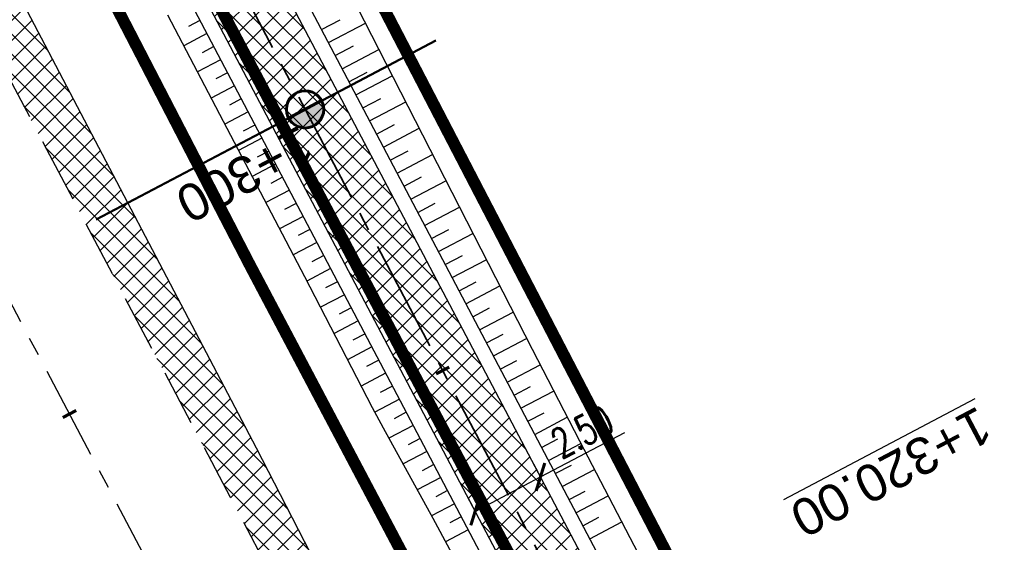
# Model space of a CAD drawing. Header units: metres. Extents: x 7529682 to 7533711, y 5721195 to 5727842.
# Tile 160 of 232: x 7530316 to 7530349, y 5726635 to 5726653. Entities that reach past the tile are written whole.
import ezdxf

# ---------------------------------------------------------------- set-up
doc = ezdxf.new("R2010")
doc.units = ezdxf.units.M
doc.header["$PDMODE"] = 1
doc.header["$PDSIZE"] = 0.3
for name, pattern in [('817-dzialki-09-05-04$0$HIDDEN', [0.375, 0.25, -0.125]), ('ACAD_ISO05W100', [33, 24, -3, 0, -3, 0, -3]), ('CENTER', [50.800000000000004, 31.75, -6.35, 6.35, -6.35]), ('CENTER2', [28.575000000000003, 19.05, -3.175, 3.175, -3.175]), ('HIDDEN', [9.524999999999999, 6.35, -3.175])]:
    doc.linetypes.add(name, pattern=pattern)
for name, color, linetype in [('C-DROGI-SYTUACJA', 7, 'Continuous'), ('C-DROGI-SYTUACJA-ETYKIETY', 7, 'Continuous'), ('D-hatch-pobocza', 131, 'Continuous'), ('D-pobocza', 60, 'Continuous'), ('D-rowy', 160, 'Continuous'), ('D-skarpa', 2, 'Continuous'), ('D-skarpa-kreskowanie', 2, 'Continuous'), ('D-wymiary', 1, 'Continuous')]:
    doc.layers.add(name, color=color, linetype=linetype)
for name, color, linetype, lineweight, true_color in [('D-hatch-ciag-pieszo-rowerowy', 7, 'Continuous', 13, 0xff9f80), ('D-LR-etap-III', 7, '817-dzialki-09-05-04$0$HIDDEN', 50, 0x00008f), ('D-przekroje-pop', 7, 'Continuous', 50, 0x000099)]:
    doc.layers.add(name, color=color, linetype=linetype, lineweight=lineweight, true_color=true_color)
for name, color, linetype, lineweight in [('D-krawędzie', 3, 'Continuous', 30), ('D-obrzeża', 2, 'Continuous', 30), ('D-oś', 10, 'CENTER', 30), ('D-pas-drogowy', 7, 'ACAD_ISO05W100', 50)]:
    doc.layers.add(name, color=color, linetype=linetype, lineweight=lineweight)
doc.layers.add('poprzeczki', color=7, linetype='Continuous', true_color=0x0000c7)
doc.styles.add('DIMTEXT', font='simplex.shx', dxfattribs={"width": 0.7})
doc.styles.get("Standard").update_dxf_attribs({"font": 'arial.ttf'})
doc.dimstyles.new('500', dxfattribs={"dimtxt": 1, "dimasz": 0.6999999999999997, "dimexe": 0.2, "dimexo": 0.5, "dimgap": 0.2, "dimtad": 1, "dimrnd": 0.005, "dimzin": 0, "dimdsep": 46, "dimtxsty": 'DIMTEXT', "dimblk": 'ARCHTICK', "dimcen": 0, "dimclrd": 256, "dimclre": 256, "dimclrt": 2, "dimadec": 5, "dimazin": 0, "dimtfac": 1, "dimtofl": 0, "dimtmove": 0, "dimatfit": 3, "dimfxl": 1, "dimtolj": 1, "dimtzin": 0, "dimlwd": -1, "dimlwe": -1, "dimarcsym": 0})
pattern_1 = [(45, (0, 0), (-0.3367596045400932, 0.3367596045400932), []), (135, (0, 0), (-0.3367596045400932, -0.3367596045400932), [])]

# ---------------------------------------------------------------- blocks, each defined once
blk = doc.blocks.new('_ArchTick')
at = {"color": 0, "linetype": 'ByBlock', "const_width": 0.15}
blk.add_lwpolyline([(-0.5, -0.5), (0.5, 0.5)], dxfattribs=at)
blk = doc.blocks.new('*D64')
at = {"layer": 'D-wymiary', "transparency": 16777216}
for p, q in [((7530333.335187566, 5726637.076343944), (7530336.196037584, 5726638.582989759)), ((7530333.102201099, 5726637.518743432), (7530333.241992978, 5726637.253303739)), ((7530331.123190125, 5726635.911411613), (7530333.335187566, 5726637.076343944)), ((7530330.890203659, 5726636.3538111), (7530331.029995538, 5726636.088371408))]:
    blk.add_line(p, q, dxfattribs=at)
at = {"layer": 'Defpoints', "color": 0, "transparency": 16777216}
for p in [(7530333.335187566, 5726637.076343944), (7530333.335187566, 5726637.076343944), (7530331.123190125, 5726635.911411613)]:
    blk.add_point(p, dxfattribs=at)
at = {"layer": 'D-wymiary', "transparency": 16777216, "xscale": 0.6999999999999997, "yscale": 0.6999999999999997, "zscale": 0.6999999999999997}
for p, rotation in [((7530333.335187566, 5726637.076343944), 27.77320674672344), ((7530331.123190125, 5726635.911411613), 207.7732067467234)]:
    blk.add_blockref('_ArchTick', p, dxfattribs=dict(at, rotation=rotation))
at = {"layer": 'D-wymiary', "color": 2, "transparency": 16777216, "insert": (7530334.749111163, 5726638.612116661), "char_height": 1, "attachment_point": 5, "rotation": 27.773206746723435, "style": 'DIMTEXT'}
blk.add_mtext('\\A1;2.50', dxfattribs=at)
blk = doc.blocks.new('AeccTickLine')
at = {"color": 0, "linetype": 'ByBlock', "lineweight": -2}
blk.add_line((0, 1), (-3.673819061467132e-16, -1), dxfattribs=at)
blk = doc.blocks.new('kilometraz')
at = {"linetype": 'ByBlock', "lineweight": -2}
blk.add_hatch(color=0, dxfattribs=at).paths.add_polyline_path([(0, -0.28125, 0.4142135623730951), (0.28125, 0, 0.4142135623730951), (0, 0.28125)])
at = {"color": 0, "linetype": 'ByBlock', "lineweight": -2}
blk.add_line((0, 0.28125), (0, -0.28125), dxfattribs=at)
blk.add_circle((0, 0), 0.28125, dxfattribs=at)

msp = doc.modelspace()

# ---------------------------------------------------------------- hatches: boundary and pattern name
at = {"layer": 'D-hatch-ciag-pieszo-rowerowy'}
h = msp.add_hatch(dxfattribs=at)
h.set_pattern_fill('ANSI37', color=256, scale=0.15, style=0)
h.set_pattern_definition(pattern_1)
h.paths.add_polyline_path([(7530324.387465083, 5726654.066463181), (7530322.19252067, 5726652.869150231), (7530338.815124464, 5726621.305808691), (7530355.736108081, 5726588.900602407), (7530368.841113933, 5726564.244410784), (7530371.745634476, 5726564.106445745), (7530357.947949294, 5726590.065867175), (7530341.029165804, 5726622.466860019)])
at = {"layer": 'D-hatch-pobocza'}
h = msp.add_hatch(dxfattribs=at)
h.set_pattern_fill('ANSI37', color=256, scale=0.15, style=0)
h.set_pattern_definition(pattern_1)
h.paths.add_polyline_path([(7530484.05, 5726334.34), (7530471.92, 5726357.11), (7530458.95, 5726381.07), (7530447.57, 5726403.23), (7530435.55, 5726425.46), (7530424.34, 5726446.96), (7530408.219999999, 5726477.68), (7530396.719999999, 5726499.26), (7530381.74, 5726527.87), (7530371.44, 5726547.5), (7530359.58, 5726569.81), (7530349.42, 5726588.72), (7530332.29, 5726621.37), (7530323.719999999, 5726638.05), (7530306.54, 5726670.82), (7530298.559999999, 5726686.33), (7530287.259999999, 5726707.54), (7530284.291048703, 5726713.261271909), (7530282.669641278, 5726712.403913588), (7530284.501430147, 5726708.939695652), (7530291.375516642, 5726695.939652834), (7530296.045865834, 5726687.107244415), (7530304.46414878, 5726671.186868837), (7530316.603827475, 5726648.181421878), (7530333.058434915, 5726617.014067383), (7530350.00379698, 5726585.00616126), (7530367.257623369, 5726552.315762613), (7530385.762825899, 5726517.234589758), (7530404.054360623, 5726482.546167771), (7530421.086512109, 5726450.182125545), (7530442.441939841, 5726409.661369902), (7530463.421308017, 5726369.849931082), (7530489.269347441, 5726320.82820421), (7530506.411845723, 5726288.291398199), (7530524.314558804, 5726254.7836642), (7530540.549094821, 5726224.891183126), (7530548.272673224, 5726210.668598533), (7530551.69684983, 5726207.034942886), (7530543.21, 5726222.9), (7530538.34, 5726232.11), (7530533.7, 5726240.35), (7530511.95, 5726280.97), (7530499.24, 5726305.31)])

# ---------------------------------------------------------------- linework, layer by layer
at = {"layer": 'C-DROGI-SYTUACJA', "color": 10, "linetype": 'CENTER2', "lineweight": 35, "ltscale": 0.2}
msp.add_lwpolyline([(7530322.483990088, 5726654.998261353), (7530339.922145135, 5726621.886334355), (7530356.842028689, 5726589.483234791), (7530379.805704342, 5726546.278615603), (7530402.949350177, 5726502.004644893), (7530424.440206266, 5726461.024952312), (7530444.81964382, 5726422.144181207), (7530467.787193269, 5726378.155809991)], dxfattribs=at)
at = {"layer": 'D-krawędzie', "linetype": 'HIDDEN', "ltscale": 0.3}
msp.add_lwpolyline([(7530304.46414878, 5726671.186868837), (7530316.603827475, 5726648.181421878), (7530333.058434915, 5726617.014067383), (7530350.00379698, 5726585.00616126), (7530367.257623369, 5726552.315762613), (7530385.762825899, 5726517.234589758), (7530404.054360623, 5726482.546167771), (7530421.086512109, 5726450.182125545), (7530442.441939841, 5726409.661369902), (7530463.421308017, 5726369.849931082), (7530489.269347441, 5726320.82820421), (7530506.411845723, 5726288.291398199), (7530524.314558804, 5726254.7836642), (7530540.549094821, 5726224.891183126), (7530548.24, 5726210.73)], dxfattribs=at)
at = {"layer": 'D-LR-etap-III', "ltscale": 10, "flags": 128}
msp.add_lwpolyline([(7531750.474471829, 5723895.103125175, 0.4, 0.4, 0), (7531750.505, 5723895.13, 0.4, 0.4, 0), (7531682.71, 5724022.92, 0.4, 0.4, 0), (7531619.177023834, 5724147.203692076, 0.4, 0.4, 0), (7531592.308960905, 5724198.48863389, 0.4, 0.4, 0), (7531553.263875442, 5724272.918564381, 0.4, 0.4, 0), (7531504.019999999, 5724366.79, 0.4, 0.4, 0), (7531482.09, 5724407.62, 0.4, 0.4, 0), (7531412.350402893, 5724541.182759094, 0.4, 0.4, 0), (7531388.463669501, 5724586.929768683, 0.4, 0.4, 0), (7531345.12, 5724669.94, 0.4, 0.4, 0), (7531127.66, 5725081.67, 0.4, 0.4, 0), (7531059.253139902, 5725211.040795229, 0.4, 0.4, 0), (7531008.007244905, 5725307.953830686, 0.4, 0.4, 0), (7530964.181635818, 5725390.835555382, 0.4, 0.4, 0), (7530914.557354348, 5725484.683561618, 0.4, 0.4, 0), (7530865.243241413, 5725577.493975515, 0.4, 0.4, 0), (7530840.085257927, 5725624.058651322, 0.4, 0.4, 0), (7530802.559525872, 5725694.924584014, 0.4, 0.4, 0), (7530755.54, 5725787.51, 0.4, 0.4, 0), (7530708.717810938, 5725876.303221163, 0.4, 0.4, 0), (7530695.12, 5725902.09, 0.4, 0.4, 0), (7530642.91397006, 5726001.07839487, 0.4, 0.4, 0), (7530634.934723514, 5726016.146615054, 0.4, 0.4, 0), (7530610.820000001, 5726061.929999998, 0.4, 0.4, 0), (7530610.820000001, 5726061.929999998, 0.4, 0.4, 0), (7530607.21, 5726063.51, 0.4, 0.4, 0), (7530597.42, 5726080.68, 0.4, 0.4, 0), (7530591.16, 5726088.44, 0.4, 0.4, 0), (7530581.28, 5726107.21, 0.4, 0.4, 0), (7530571.29, 5726130.56, 0.4, 0.4, 0), (7530549.554994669, 5726171.527317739, 0.4, 0.4, 0), (7530531.014309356, 5726206.473807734, 0.4, 0.4, 0), (7530516.461208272, 5726236.016618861, 0.4, 0.4, 0), (7530500.798929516, 5726266.141265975, 0.4, 0.4, 0), (7530491.349999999, 5726283.94, 0.4, 0.4, 0), (7530482.4, 5726303.41, 0.4, 0.4, 0), (7530482.4, 5726303.41, 0.4, 0.4, 0), (7530450.41, 5726357.28, 0.4, 0.4, 0), (7530397.759396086, 5726458.499907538, 0.4, 0.4, 0), (7530334.707815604, 5726583.664702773, 0.4, 0.4, 0), (7530303.939274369, 5726645.167943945, 0.4, 0.4, 0), (7530300.509779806, 5726651.777515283, 0.4, 0.4, 0), (7530289.213532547, 5726671.966724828, 0.4, 0.4, 0), (7530281.54, 5726685.57, 0.4, 0.4, 0), (7530261.37085633, 5726724.163374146, 0.4, 0.4, 0), (7530254.03, 5726738.21, 0.4, 0.4, 0), (7530197.219999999, 5726845.06, 0.4, 0.4, 0), (7530194.71, 5726849.15, 0.4, 0.4, 0), (7530195.92, 5726850.75, 0.4, 0.4, 0), (7530170.546669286, 5726892.961489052, 0.4, 0.4, 0), (7530143.174718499, 5726945.065838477, 0.4, 0.4, 0), (7530105.059999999, 5727018.32, 0.4, 0.4, 0), (7530100.059999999, 5727027.16, 0.4, 0.4, 0), (7530062.318670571, 5727099.625398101, 0.4, 0.4, 0), (7530015.378537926, 5727189.420463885, 0.4, 0.4, 0), (7529983.207960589, 5727250.206596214, 0.4, 0.4, 0), (7529953.284293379, 5727306.74720398, 0.4, 0.4, 0), (7529900.67053443, 5727406.15903814, 0.4, 0.4, 0), (7529890.630239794, 5727425.131178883, 0.4, 0.4, 0), (7529875.155383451, 5727454.426350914, 0.4, 0.4, 0), (7529857.560096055, 5727487.787346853, 0.4, 0.4, 0), (7529835.194401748, 5727530.19312405, 0.4, 0.4, 0), (7529811.740544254, 5727574.662079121, 0.4, 0.4, 0), (7529792.101859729, 5727611.922638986, 0.4, 0.4, 0), (7529768.066117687, 5727657.469613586, 0.4, 0.4, 0), (7529755.210566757, 5727682.131373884, 0.4, 0.4, 0), (7529753.309999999, 5727681.13, 0.4, 0.4, 0), (7529739.21, 5727707.77, 0.4, 0.4, 0), (7529735.394745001, 5727711.251990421, 0.4, 0.4, 0), (7529725.42, 5727730.2, 0.4, 0.4, 0), (7529723.55, 5727729.88, 0.4, 0.4, 0), (7529695.566668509, 5727782.932080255, 0.4, 0.4, 0), (7529717.67971874, 5727794.024357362, 0.4, 0.4, 0), (7529736.274870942, 5727758.647400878, 0.4, 0.4, 0), (7529736.274870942, 5727758.647400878, 0.4, 0.4, 0), (7529744.511003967, 5727750.406106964, 0.4, 0.4, 0), (7529744.511003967, 5727750.406106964, 0.4, 0.4, 0), (7529750.282568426, 5727738.549848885, 0.4, 0.4, 0), (7529777.108510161, 5727687.569424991, 0.4, 0.4, 0), (7529796.51537536, 5727651.329932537, 0.4, 0.4, 0), (7529814.937945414, 5727616.793170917, 0.4, 0.4, 0), (7529839.006722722, 5727572.303976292, 0.4, 0.4, 0), (7529860.617626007, 5727532.509108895, 0.4, 0.4, 0), (7529882.348967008, 5727491.504261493, 0.4, 0.4, 0), (7529904.865139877, 5727449.096370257, 0.4, 0.4, 0), (7529920.747384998, 5727418.884773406, 0.4, 0.4, 0), (7529946.676504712, 5727368.547487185, 0.4, 0.4, 0), (7529972.024701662, 5727320.573310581, 0.4, 0.4, 0), (7529987.740014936, 5727290.153392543, 0.4, 0.4, 0), (7529996.497385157, 5727273.661630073, 0.4, 0.4, 0), (7530017.541471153, 5727234.202689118, 0.4, 0.4, 0), (7530033.053657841, 5727204.864166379, 0.4, 0.4, 0), (7530051.622983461, 5727170.222745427, 0.4, 0.4, 0), (7530069.276612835, 5727137.015751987, 0.4, 0.4, 0), (7530089.385386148, 5727097.533639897, 0.4, 0.4, 0), (7530109.712512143, 5727060.746615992, 0.4, 0.4, 0), (7530136.769722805, 5727011.640131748, 0.4, 0.4, 0), (7530162.446686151, 5726962.743777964, 0.4, 0.4, 0), (7530187.674104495, 5726916.992101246, 0.4, 0.4, 0), (7530207.820739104, 5726879.335323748, 0.4, 0.4, 0), (7530230.625609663, 5726834.518686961, 0.4, 0.4, 0), (7530262.288093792, 5726776.61832811, 0.4, 0.4, 0), (7530277.509672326, 5726760.213143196, 0.4, 0.4, 0), (7530286.036865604, 5726744.106684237, 0.4, 0.4, 0), (7530288.097472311, 5726735.884066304, 0.4, 0.4, 0), (7530290.393870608, 5726725.046963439, 0.4, 0.4, 0), (7530296.17664807, 5726713.582980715, 0.4, 0.4, 0), (7530302.726195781, 5726701.18226779, 0.4, 0.4, 0), (7530325.685047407, 5726657.466383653, 0.4, 0.4, 0), (7530343.243978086, 5726623.648592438, 0.4, 0.4, 0), (7530360.229820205, 5726591.746871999, 0.4, 0.4, 0), (7530383.20855044, 5726548.059469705, 0.4, 0.4, 0), (7530406.017875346, 5726503.605514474, 0.4, 0.4, 0), (7530427.464919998, 5726462.620289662, 0.4, 0.4, 0), (7530447.9278544, 5726424.388014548, 0.4, 0.4, 0), (7530471.126878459, 5726379.920667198, 0.4, 0.4, 0), (7530490.501003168, 5726343.033350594, 0.4, 0.4, 0), (7530509.499458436, 5726306.733076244, 0.4, 0.4, 0), (7530529.890269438, 5726267.244072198, 0.4, 0.4, 0), (7530543.852446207, 5726238.990319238, 0.4, 0.4, 0), (7530554.808897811, 5726218.943990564, 0.4, 0.4, 0), (7530559.027108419, 5726212.223286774, 0.4, 0.4, 0), (7530563.060988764, 5726206.409670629, 0.4, 0.4, 0), (7530566.93354971, 5726200.463543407, 0.4, 0.4, 0), (7530569.771022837, 5726194.901501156, 0.4, 0.4, 0), (7530571.47319415, 5726191.282350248, 0.4, 0.4, 0), (7530572.839142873, 5726188.024533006, 0.4, 0.4, 0), (7530575.295071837, 5726182.034664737, 0.4, 0.4, 0), (7530579.736851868, 5726173.306070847, 0.4, 0.4, 0), (7530583.3, 5726167.41, 0.4, 0.4, 0), (7530593.4, 5726163.33, 0.4, 0.4, 0), (7530598.618375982, 5726155.264489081, 0.4, 0.4, 0), (7530608.258304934, 5726140.497132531, 0.4, 0.4, 0), (7530603.269999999, 5726136.83, 0.4, 0.4, 0), (7530606.53, 5726131.84, 0.4, 0.4, 0), (7530604.239057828, 5726124.21679044, 0.4, 0.4, 0), (7530605.847136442, 5726121.630127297, 0.4, 0.4, 0), (7530608.971611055, 5726116.164124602, 0.4, 0.4, 0), (7530618.114293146, 5726097.791111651, 0.4, 0.4, 0), (7530651.213125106, 5726034.959524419, 0.4, 0.4, 0), (7530670.243741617, 5725998.61095082, 0.4, 0.4, 0), (7530698.075474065, 5725945.952624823, 0.4, 0.4, 0), (7530716.505955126, 5725911.3051464, 0.4, 0.4, 0), (7530735.223454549, 5725875.667401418, 0.4, 0.4, 0), (7530752.504235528, 5725842.154920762, 0.4, 0.4, 0), (7530778.310652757, 5725793.501254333, 0.4, 0.4, 0), (7530797.499961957, 5725756.381811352, 0.4, 0.4, 0), (7530812.518974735, 5725728.28874362, 0.4, 0.4, 0), (7530820.039295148, 5725713.160404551, 0.4, 0.4, 0), (7530822.422446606, 5725710.193574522, 0.4, 0.4, 0), (7530833.154893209, 5725688.800634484, 0.4, 0.4, 0), (7530849.629354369, 5725656.158601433, 0.4, 0.4, 0), (7530867.98290276, 5725621.963939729, 0.4, 0.4, 0), (7530872.629809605, 5725612.88760475, 0.4, 0.4, 0), (7530880.354488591, 5725597.594500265, 0.4, 0.4, 0), (7530883.839446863, 5725593.389159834, 0.4, 0.4, 0), (7530891.782113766, 5725587.763349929, 0.4, 0.4, 0), (7530895.038670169, 5725584.280746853, 0.4, 0.4, 0), (7530897.033644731, 5725580.941110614, 0.4, 0.4, 0), (7530900.951646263, 5725579.945856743, 0.4, 0.4, 0), (7530904.80970798, 5725571.977328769, 0.4, 0.4, 0), (7530903.682362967, 5725568.566434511, 0.4, 0.4, 0), (7530908.900614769, 5725558.844845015, 0.4, 0.4, 0), (7530910.252030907, 5725545.671606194, 0.4, 0.4, 0), (7530912.872986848, 5725538.645543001, 0.4, 0.4, 0), (7530945.278171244, 5725478.464284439, 0.4, 0.4, 0), (7530959.692318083, 5725450.24628822, 0.4, 0.4, 0), (7531002.82670893, 5725368.192370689, 0.4, 0.4, 0), (7531044.703532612, 5725290.314293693, 0.4, 0.4, 0), (7531064.098839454, 5725253.212562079, 0.4, 0.4, 0), (7531083.010253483, 5725216.677517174, 0.4, 0.4, 0), (7531113.013137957, 5725158.465613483, 0.4, 0.4, 0), (7531137.364304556, 5725113.07076138, 0.4, 0.4, 0), (7531150.830830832, 5725086.711759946, 0.4, 0.4, 0), (7531159.745663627, 5725076.640848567, 0.4, 0.4, 0), (7531166.309999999, 5725074.58, 0.4, 0.4, 0), (7531172.29, 5725062.58, 0.4, 0.4, 0), (7531170.589828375, 5725055.605912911, 0.4, 0.4, 0), (7531173.732823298, 5725044.080706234, 0.4, 0.4, 0), (7531215.342008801, 5724964.859648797, 0.4, 0.4, 0), (7531238.054496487, 5724921.684649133, 0.4, 0.4, 0), (7531262.389821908, 5724875.282876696, 0.4, 0.4, 0), (7531295.587160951, 5724811.265731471, 0.4, 0.4, 0), (7531348.487908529, 5724712.362812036, 0.4, 0.4, 0), (7531363.740817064, 5724682.68394264, 0.4, 0.4, 0), (7531366.986905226, 5724675.865317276, 0.4, 0.4, 0), (7531382.541261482, 5724646.110625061, 0.4, 0.4, 0), (7531401.299165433, 5724610.874551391, 0.4, 0.4, 0), (7531428.964837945, 5724558.862274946, 0.4, 0.4, 0), (7531449.111202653, 5724520.397801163, 0.4, 0.4, 0), (7531477.292992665, 5724465.831467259, 0.4, 0.4, 0), (7531500.996290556, 5724421.112506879, 0.4, 0.4, 0), (7531512.121834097, 5724400.549045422, 0.4, 0.4, 0), (7531513.78163794, 5724396.757451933, 0.4, 0.4, 0), (7531526.32, 5724379.39, 0.4, 0.4, 0), (7531566.783642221, 5724302.73628205, 0.4, 0.4, 0), (7531578.579156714, 5724282.774819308, 0.4, 0.4, 0), (7531584.232619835, 5724273.111246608, 0.4, 0.4, 0), (7531590.109283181, 5724263.508189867, 0.4, 0.4, 0), (7531593.027899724, 5724258.771479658, 0.4, 0.4, 0), (7531595.711841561, 5724254.226824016, 0.4, 0.4, 0), (7531601.659976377, 5724243.898197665, 0.4, 0.4, 0), (7531606.097733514, 5724235.986407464, 0.4, 0.4, 0), (7531609.382207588, 5724230.799061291, 0.4, 0.4, 0), (7531611.580260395, 5724227.671180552, 0.4, 0.4, 0), (7531612.707802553, 5724225.86410867, 0.4, 0.4, 0), (7531618.665224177, 5724214.480919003, 0.4, 0.4, 0), (7531619.885522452, 5724212.333950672, 0.4, 0.4, 0), (7531620.931818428, 5724210.787064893, 0.4, 0.4, 0), (7531623.518605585, 5724207.111542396, 0.4, 0.4, 0), (7531626.143926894, 5724203.61306897, 0.4, 0.4, 0), (7531632.022984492, 5724196.485954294, 0.4, 0.4, 0), (7531653.949089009, 5724152.617641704, 0.4, 0.4, 0), (7531656.750690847, 5724143.103797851, 0.4, 0.4, 0), (7531659.61440691, 5724133.254504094, 0.4, 0.4, 0), (7531661.627147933, 5724128.646047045, 0.4, 0.4, 0.01093811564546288), (7531674.314987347, 5724101.43546424, 0.4, 0.4, 0), (7531685.137626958, 5724081.408252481, 0.4, 0.4, 0), (7531692.159945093, 5724066.277333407, 0.4, 0.4, 0), (7531699.662164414, 5724051.388120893, 0.4, 0.4, 0), (7531704.480624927, 5724040.808561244, 0.4, 0.4, 0), (7531704.480624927, 5724040.808561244, 0.4, 0.4, 0), (7531704.401251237, 5724037.368913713, 0.4, 0.4, 0), (7531720.383609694, 5724003.441317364, 0.4, 0.4, 0), (7531728.79890528, 5723986.206298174, 0.4, 0.4, 0), (7531733.237926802, 5723977.192631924, 0.4, 0.4, 0), (7531736.750027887, 5723969.505210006, 0.4, 0.4, 0), (7531737.336143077, 5723968.518916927, 0.4, 0.4, 0), (7531738.285051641, 5723967.699360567, 0.4, 0.4, 0), (7531742.180915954, 5723962.346428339, 0.4, 0.4, 0), (7531744.286141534, 5723958.615526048, 0.4, 0.4, 0), (7531755.393260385, 5723944.192617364, 0.4, 0.4, 0), (7531758.69, 5723936.76, 0.4, 0.4, 0), (7531780.08, 5723929.25, 0.4, 0.4, 0), (7531792.611989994, 5723906.337708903, 0.4, 0.4, 0), (7531792.611989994, 5723906.337708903, 0.4, 0.4, 0), (7531756.962094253, 5723883.055323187, 0.4, 0.4, 0), (7531750.46, 5723895.130000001, 0.4, 0.4, 0), (7531750.46, 5723895.130000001, 0, 0, 0)], format="xyseb", dxfattribs=at)
at = {"layer": 'D-obrzeża'}
for points in [[(7530323.589988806, 5726655.580727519), (7530341.029165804, 5726622.466860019), (7530357.947949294, 5726590.065867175), (7530380.911493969, 5726546.861494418), (7530404.056743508, 5726502.584455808), (7530425.5474649, 5726461.605019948), (7530445.927238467, 5726422.723607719), (7530468.89375299, 5726378.737218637)], [(7530321.377991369, 5726654.415795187), (7530338.815124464, 5726621.305808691), (7530355.736108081, 5726588.900602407), (7530378.699914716, 5726545.695736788), (7530401.841956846, 5726501.424833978), (7530423.333197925, 5726460.444407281), (7530443.712049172, 5726421.564754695), (7530466.680633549, 5726377.574401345)]]:
    msp.add_lwpolyline(points, dxfattribs=at)
at = {"layer": 'D-oś', "ltscale": 0.1}
msp.add_lwpolyline([(7530594.845000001, 5726110.895), (7530540.21, 5726214.45), (7530503.320056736, 5726286.650988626), (7530486.173361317, 5726319.195761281), (7530460.324927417, 5726368.21823651), (7530439.345630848, 5726408.029539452), (7530417.989237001, 5726448.552129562), (7530400.958415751, 5726480.913646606), (7530382.667120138, 5726515.601615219), (7530364.162298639, 5726550.68206594), (7530346.909504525, 5726583.37050876), (7530329.964237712, 5726615.378234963), (7530313.508365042, 5726646.547986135), (7530301.370075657, 5726669.550802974)], dxfattribs=at)
at = {"layer": 'D-pas-drogowy', "ltscale": 0.2, "flags": 128}
msp.add_lwpolyline([(7531633.018560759, 5724182.834272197, 0.4, 0.4, 0), (7531617.558899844, 5724211.608162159, 0.4, 0.4, 0), (7531566.783642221, 5724302.73628205, 0.4, 0.4, 0), (7531538.419082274, 5724356.469679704, 0.4, 0.4, 0), (7531526.32, 5724379.39, 0.4, 0.4, 0), (7531516.102085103, 5724393.607319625, 0.4, 0.4, 0.001485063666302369), (7531513.78037409, 5724396.837773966, 0.4, 0.4, 0), (7531501.87, 5724413.41, 0.4, 0.4, 0), (7531474.926107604, 5724464.507896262, 0.4, 0.4, 0), (7531446.200436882, 5724518.992313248, 0.4, 0.4, 0), (7531424.962185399, 5724559.262257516, 0.4, 0.4, 0), (7531398.444460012, 5724609.565801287, 0.4, 0.4, 0), (7531379.647455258, 5724645.216004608, 0.4, 0.4, 0), (7531365.23, 5724672.56, 0.4, 0.4, 0), (7531341.305752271, 5724717.915356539, 0.4, 0.4, 0), (7531312.899996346, 5724771.788898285, 0.4, 0.4, 0), (7531292.590923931, 5724810.306502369, 0.4, 0.4, 0), (7531259.391619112, 5724873.271351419, 0.4, 0.4, 0), (7531233.740401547, 5724921.922582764, 0.4, 0.4, 0), (7531203.072738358, 5724980.092044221, 0.4, 0.4, 0), (7531173.471398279, 5725036.225177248, 0.4, 0.4, 0), (7531168.269999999, 5725046.09, 0.4, 0.4, 0), (7531172.29, 5725062.58, 0.4, 0.4, 0), (7531166.309999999, 5725074.58, 0.4, 0.4, 0), (7531150.32, 5725079.6, 0.4, 0.4, 0), (7531141.5, 5725096.43, 0.4, 0.4, 0), (7531109.311735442, 5725157.814415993, 0.4, 0.4, 0), (7531086.641300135, 5725201.047918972, 0.4, 0.4, 0), (7531059.198258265, 5725253.383662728, 0.4, 0.4, 0), (7531028.206828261, 5725312.48946212, 0.4, 0.4, 0), (7530999.104694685, 5725367.990143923, 0.4, 0.4, 0), (7530956.247527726, 5725449.724815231, 0.4, 0.4, 0), (7530924.397774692, 5725510.463768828, 0.4, 0.4, 0), (7530897.509999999, 5725561.74, 0.4, 0.4, 0), (7530894.46, 5725566.14, 0.4, 0.4, 0), (7530892.16, 5725570.49, 0.4, 0.4, 0), (7530869.362688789, 5725613.307018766, 0.4, 0.4, 0), (7530861.693971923, 5725627.704613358, 0.4, 0.4, 0), (7530852.74, 5725644.52, 0.4, 0.4, 0), (7530831.509999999, 5725684.2, 0.4, 0.4, 0), (7530811.13, 5725722.52, 0.4, 0.4, 0), (7530792.3476413, 5725757.940652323, 0.4, 0.4, 0), (7530768.03, 5725803.8, 0.4, 0.4, 0), (7530748.768542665, 5725840.178507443, 0.4, 0.4, 0), (7530727.7, 5725879.97, 0.4, 0.4, 0), (7530712.0981582, 5725909.54523909, 0.4, 0.4, 0), (7530693.644105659, 5725944.645156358, 0.4, 0.4, 0), (7530665.702224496, 5725997.538976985, 0.4, 0.4, 0), (7530641.759999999, 5726042.88, 0.4, 0.4, 0), (7530616.5, 5726091.48, 0.4, 0.4, 0), (7530604.628439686, 5726114.319880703, 0.4, 0.4, -0.007762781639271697), (7530602.5, 5726118.43, 0.4, 0.4, 0), (7530603.992037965, 5726123.394821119, 0.4, 0.4, 0), (7530606.53, 5726131.84, 0.4, 0.4, 0), (7530603.269999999, 5726136.83, 0.4, 0.4, 0), (7530593.775620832, 5726151.368713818, 0.4, 0.4, 0), (7530590.202637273, 5726156.84001263, 0.4, 0.4, 0), (7530583.3, 5726167.41, 0.4, 0.4, 0), (7530580.578343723, 5726170.427567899, 0.4, 0.4, 0), (7530575.849999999, 5726175.67, 0.4, 0.4, 0), (7530569.009999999, 5726186.66, 0.4, 0.4, 0), (7530562.555322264, 5726199.189409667, 0.4, 0.4, 0), (7530555.67, 5726211.39, 0.4, 0.4, 0), (7530548.29, 5726224.23, 0.4, 0.4, 0), (7530540.58, 5726237.71, 0.4, 0.4, 0), (7530532.679999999, 5726252.65, 0.4, 0.4, 0), (7530524.059999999, 5726269.35, 0.4, 0.4, 0), (7530502.82, 5726309.91, 0.4, 0.4, 0), (7530488.83, 5726336.63, 0.4, 0.4, 0), (7530466.03, 5726380.16, 0.4, 0.4, 0), (7530438.469999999, 5726432.77, 0.4, 0.4, 0), (7530424.53, 5726459.09, 0.4, 0.4, 0), (7530401.63, 5726502.97, 0.4, 0.4, 0), (7530383.38, 5726538.06, 0.4, 0.4, 0), (7530353.969999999, 5726593.52, 0.4, 0.4, 0), (7530338.469999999, 5726622.74, 0.4, 0.4, 0), (7530322.009999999, 5726653.88, 0.4, 0.4, 0), (7530297.54, 5726700.33, 0.4, 0.4, 0), (7530287.38, 5726719.6, 0.4, 0.4, 0), (7530285.94993921, 5726722.315508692, 0.4, 0.4, 0), (7530280.259999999, 5726733.12, 0.4, 0.4, 0), (7530266.73, 5726758.74, 0.4, 0.4, 0), (7530260.42, 5726770.47, 0.4, 0.4, 0), (7530253.25, 5726783.82, 0.4, 0.4, 0), (7530244.95, 5726799.33, 0.4, 0.4, 0), (7530239.389999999, 5726808.49, 0.4, 0.4, 0), (7530238.29, 5726807.9, 0.4, 0.4, 0), (7530218.11, 5726850.67, 0.4, 0.4, 0), (7530175.906646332, 5726928.168028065, 0.4, 0.4, 0), (7530096.679999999, 5727076.15, 0.4, 0.4, 0), (7530094.679999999, 5727079.89, 0.4, 0.4, 0), (7530064.59693469, 5727135.522637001, 0.4, 0.4, 0), (7530046.730970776, 5727168.8921561, 0.4, 0.4, 0), (7530025.803045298, 5727208.461374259, 0.4, 0.4, 0), (7530012.846501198, 5727232.979315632, 0.4, 0.4, 0), (7529994.15, 5727268.45, 0.4, 0.4, 0), (7529981.670868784, 5727291.93018666, 0.4, 0.4, 0), (7529949.889999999, 5727351.73, 0.4, 0.4, 0), (7529924.75, 5727399.03, 0.4, 0.4, 0), (7529915.515824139, 5727417.099754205, 0.4, 0.4, 0), (7529885.83, 5727475.19, 0.4, 0.4, 0), (7529862.559999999, 5727519.97, 0.4, 0.4, 0), (7529852.984923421, 5727538.191086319, 0.4, 0.4, 0), (7529836.513084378, 5727569.51130111, 0.4, 0.4, 0), (7529815.36890814, 5727609.140983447, 0.4, 0.4, 0), (7529792.795203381, 5727651.247499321, 0.4, 0.4, 0), (7529774.199114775, 5727685.858348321, 0.4, 0.4, 0), (7529746.966026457, 5727736.059440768, 0.4, 0.4, 0), (7529733.92, 5727757.62, 0.4, 0.4, 0), (7529708.607472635, 5727806.388536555, 0.4, 0.4, 0), (7529688.491967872, 5727796.344621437, 0.4, 0.4, 0), (7529723.55, 5727729.88, 0.4, 0.4, 0), (7529725.42, 5727730.2, 0.4, 0.4, 0), (7529735.38, 5727711.28, 0.4, 0.4, 0), (7529739.21, 5727707.77, 0.4, 0.4, 0), (7529753.309999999, 5727681.13, 0.4, 0.4, 0), (7529755.178396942, 5727682.114424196, 0.4, 0.4, 0), (7529792.101859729, 5727611.922638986, 0.4, 0.4, 0), (7529811.740544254, 5727574.662079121, 0.4, 0.4, 0), (7529835.194401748, 5727530.19312405, 0.4, 0.4, 0), (7529857.560096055, 5727487.787346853, 0.4, 0.4, 0), (7529875.155383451, 5727454.426350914, 0.4, 0.4, 0), (7529890.630239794, 5727425.131178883, 0.4, 0.4, 0), (7529900.67053443, 5727406.15903814, 0.4, 0.4, 0), (7529953.284293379, 5727306.74720398, 0.4, 0.4, 0), (7529983.207960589, 5727250.206596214, 0.4, 0.4, 0), (7530015.378537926, 5727189.420463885, 0.4, 0.4, 0), (7530062.318670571, 5727099.625398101, 0.4, 0.4, 0), (7530100.059999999, 5727027.16, 0.4, 0.4, 0), (7530105.059999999, 5727018.32, 0.4, 0.4, 0), (7530143.174718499, 5726945.065838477, 0.4, 0.4, 0), (7530170.546669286, 5726892.961489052, 0.4, 0.4, 0), (7530195.92, 5726850.75, 0.4, 0.4, 0), (7530194.71, 5726849.15, 0.4, 0.4, 0), (7530197.219999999, 5726845.06, 0.4, 0.4, 0), (7530254.03, 5726738.21, 0.4, 0.4, 0), (7530261.37085633, 5726724.163374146, 0.4, 0.4, 0), (7530281.54, 5726685.57, 0.4, 0.4, 0), (7530289.213532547, 5726671.966724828, 0.4, 0.4, 0), (7530300.509779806, 5726651.777515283, 0.4, 0.4, 0), (7530303.939274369, 5726645.167943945, 0.4, 0.4, 0), (7530334.707815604, 5726583.664702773, 0.4, 0.4, 0), (7530397.759396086, 5726458.499907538, 0.4, 0.4, 0), (7530450.41, 5726357.28, 0.4, 0.4, 0), (7530482.4, 5726303.41, 0.4, 0.4, 0), (7530483.687990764, 5726301.003383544, 0.4, 0.4, 0), (7530491.349999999, 5726283.94, 0.4, 0.4, 0), (7530512.67, 5726243.78, 0.4, 0.4, 0), (7530529.429999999, 5726209.46, 0.4, 0.4, 0), (7530571.29, 5726130.56, 0.4, 0.4, 0), (7530581.28, 5726107.21, 0.4, 0.4, 0), (7530591.16, 5726088.44, 0.4, 0.4, 0), (7530597.42, 5726080.68, 0.4, 0.4, 0), (7530607.21, 5726063.51, 0.4, 0.4, 0), (7530610.820000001, 5726061.929999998, 0.4, 0.4, 0), (7530634.934723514, 5726016.146615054, 0.4, 0.4, 0), (7530642.91397006, 5726001.07839487, 0.4, 0.4, 0), (7530695.12, 5725902.09, 0.4, 0.4, 0), (7530708.717810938, 5725876.303221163, 0.4, 0.4, 0), (7530755.54, 5725787.51, 0.4, 0.4, 0), (7530802.559525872, 5725694.924584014, 0.4, 0.4, 0), (7530840.085257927, 5725624.058651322, 0.4, 0.4, 0), (7530865.243241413, 5725577.493975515, 0.4, 0.4, 0), (7530914.557354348, 5725484.683561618, 0.4, 0.4, 0), (7530964.181635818, 5725390.835555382, 0.4, 0.4, 0), (7531008.007244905, 5725307.953830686, 0.4, 0.4, 0), (7531059.253139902, 5725211.040795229, 0.4, 0.4, 0), (7531127.66, 5725081.67, 0.4, 0.4, 0), (7531345.12, 5724669.94, 0.4, 0.4, 0), (7531388.463669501, 5724586.929768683, 0.4, 0.4, 0), (7531412.350402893, 5724541.182759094, 0.4, 0.4, 0), (7531482.09, 5724407.62, 0.4, 0.4, 0), (7531504.019999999, 5724366.79, 0.4, 0.4, 0), (7531519.374444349, 5724337.520497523, 0.4, 0.4, 0), (7531563.748815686, 5724252.931583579, 0.4, 0.4, 0), (7531602.175111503, 5724179.681224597, 0.4, 0.4, 0), (7531619.177023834, 5724147.203692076, 0.4, 0.4, 0), (7531625.038493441, 5724135.63500206, 0.4, 0.4, 0), (7531656.796442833, 5724073.31633882, 0.4, 0.4, 0), (7531675.12, 5724037.36, 0.4, 0.4, 0), (7531682.71, 5724022.92, 0.4, 0.4, 0), (7531705.565196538, 5723979.810545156, 0.4, 0.4, 0), (7531736.605941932, 5723921.261514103, 0.4, 0.4, 0), (7531750.46, 5723895.130000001, 0.4, 0.4, 0), (7531740.769999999, 5723886.56, 0.4, 0.4, 0), (7531732.86, 5723885, 0.4, 0.4, 0), (7531722.179999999, 5723887.77, 0.4, 0.4, 0), (7531729.87, 5723862.17, 0.4, 0.4, 0), (7531742.92, 5723861.93, 0.4, 0.4, 0), (7531763.71, 5723859.52, 0.4, 0.4, 0), (7531768.42, 5723854.12, 0.4, 0.4, 0), (7531787.42, 5723817.97, 0.4, 0.4, 0), (7531795.57, 5723809.82, 0.4, 0.4, 0), (7531816.346897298, 5723819.850397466, 0.4, 0.4, 0), (7531816.346897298, 5723819.850397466, 0.4, 0.4, 0), (7531805.059999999, 5723843.23, 0.4, 0.4, 0), (7531803.61, 5723886.23, 0.4, 0.4, 0), (7531803.61, 5723886.23, 0.4, 0.4, 0), (7531780.08, 5723929.25, 0.4, 0.4, 0), (7531758.69, 5723936.76, 0.4, 0.4, 0), (7531749.3590272, 5723946.412126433, 0.4, 0.4, 0), (7531742.71, 5723953.29, 0.4, 0.4, 0), (7531735.177368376, 5723967.877529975, 0.4, 0.4, 0), (7531722.37, 5723992.68, 0.4, 0.4, 0), (7531705.041669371, 5724030.885563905, 0.4, 0.4, 0), (7531699.469999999, 5724043.17, 0.4, 0.4, 0), (7531692.69, 5724058.11, 0.4, 0.4, 0), (7531679.672010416, 5724084.016803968, 0.4, 0.4, 0), (7531674.55, 5724094.21, 0.4, 0.4, 0), (7531666.633166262, 5724114.002855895, 0.4, 0.4, 0), (7531649, 5724153.82, 0.4, 0.4, 0), (7531641.49, 5724149.34, 0.4, 0.4, 0), (7531626.04, 5724179.34, 0.4, 0.4, 0), (7531633.03, 5724182.84, 0, 0, 0)], format="xyseb", dxfattribs=at)
at = {"layer": 'D-pobocza'}
msp.add_lwpolyline([(7530548.272673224, 5726210.668598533), (7530551.69684983, 5726207.034942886), (7530543.21, 5726222.9), (7530538.34, 5726232.11), (7530533.7, 5726240.35), (7530511.95, 5726280.97), (7530499.24, 5726305.31), (7530484.05, 5726334.34), (7530471.92, 5726357.11), (7530458.95, 5726381.07), (7530447.57, 5726403.23), (7530435.55, 5726425.46), (7530424.34, 5726446.96), (7530408.219999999, 5726477.68), (7530396.719999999, 5726499.26), (7530381.74, 5726527.87), (7530371.44, 5726547.5), (7530359.58, 5726569.81), (7530349.42, 5726588.72), (7530332.29, 5726621.37), (7530323.719999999, 5726638.05), (7530306.54, 5726670.82)], dxfattribs=at)
for points in [[(7530324.032388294, 5726655.813713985), (7530341.471974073, 5726622.699070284), (7530358.390317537, 5726590.298920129), (7530381.35380982, 5726547.094645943), (7530404.499700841, 5726502.816380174), (7530425.990268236, 5726461.837237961), (7530446.370276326, 5726422.955378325), (7530469.336376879, 5726378.969782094), (7530488.807806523, 5726342.142381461), (7530507.967036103, 5726305.936330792), (7530528.542599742, 5726266.548688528), (7530543.469982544, 5726237.456247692), (7530554.277020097, 5726217.508614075, 0.02043787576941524), (7530555.92928817, 5726214.735721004), (7530563.576532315, 5726203.018684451, -0.0241663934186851), (7530565.554246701, 5726199.642645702), (7530568.768209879, 5726193.493185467, -0.02149457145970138), (7530570.611299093, 5726189.564096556), (7530573.477839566, 5726182.700646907, 0.0225352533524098), (7530575.380208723, 5726178.66703158), (7530582.908951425, 5726164.406707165)], [(7530320.935591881, 5726654.182808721), (7530338.372316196, 5726621.073598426), (7530355.293739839, 5726588.667549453), (7530378.257598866, 5726545.462585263), (7530401.398999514, 5726501.192909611), (7530422.890394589, 5726460.212189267), (7530443.269011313, 5726421.332984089), (7530466.238009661, 5726377.341837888), (7530485.714077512, 5726340.505665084), (7530504.869120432, 5726304.307525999), (7530525.434443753, 5726264.9394867), (7530540.373896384, 5726235.823522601), (7530551.248330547, 5726215.751488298, 0.02043787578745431), (7530552.942428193, 5726212.908395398), (7530560.579467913, 5726201.206993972, -0.02416639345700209), (7530562.508349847, 5726197.914314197), (7530565.616507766, 5726191.967297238, -0.02149457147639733), (7530567.423100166, 5726188.116012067), (7530570.291648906, 5726181.247753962, 0.02253525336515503), (7530572.232449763, 5726177.132651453), (7530572.778585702, 5726176.098205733)]]:
    msp.add_lwpolyline(points, format="xyb", dxfattribs=at)
at = {"layer": 'D-przekroje-pop', "extrusion": (0.4659729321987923, -0.8847989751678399, 0), "elevation": -1558005.845406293}
msp.add_lwpolyline([(9331292.837748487, 0), (9331287.837748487, 0), (9331279.837748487, 0)], dxfattribs=at)
at = {"layer": 'D-rowy', "linetype": 'HIDDEN', "ltscale": 0.1, "const_width": 0.4, "flags": 128}
msp.add_lwpolyline([(7530551.499172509, 5726212.266704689), (7530543.596747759, 5726226.236200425), (7530531.122140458, 5726249.920489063), (7530513.079232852, 5726284.071746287), (7530493.258053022, 5726321.227384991), (7530474.306713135, 5726357.906968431), (7530450.222123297, 5726402.719503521), (7530429.96750982, 5726441.4535147), (7530407.859108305, 5726483.738318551), (7530388.274906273, 5726520.930796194), (7530367.427952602, 5726560.808648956), (7530342.591333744, 5726608.109324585), (7530323.481608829, 5726644.276261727), (7530301.726796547, 5726686.325455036), (7530278.863028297, 5726729.804599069), (7530276.237700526, 5726736.773394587), (7530276.237700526, 5726736.773394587)], dxfattribs=at)
at = {"layer": 'D-skarpa', "linetype": 'Continuous'}
msp.add_lwpolyline([(7530325.873181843, 5726655.449599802), (7530333.052584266, 5726641.400438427), (7530334.654220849, 5726638.29905926), (7530339.620099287, 5726628.783307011), (7530341.987757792, 5726624.379215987), (7530342.585747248, 5726623.289100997), (7530344.385657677, 5726619.978887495), (7530346.774577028, 5726615.585694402), (7530349.115352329, 5726611.167361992), (7530359.769905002, 5726591.012080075), (7530360.77393309, 5726589.079188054), (7530364.129817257, 5726582.371895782), (7530365.240121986, 5726580.128247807), (7530365.704347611, 5726579.282849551), (7530366.439469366, 5726577.931926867), (7530370.007842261, 5726571.337574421), (7530372.386884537, 5726566.939676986), (7530374.784915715, 5726562.551872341), (7530377.156596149, 5726558.150062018), (7530379.51173368, 5726553.739458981), (7530381.74112056, 5726549.262018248, -0.003568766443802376), (7530386.297491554, 5726540.335906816), (7530388.569675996, 5726535.881733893), (7530390.876906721, 5726531.445880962)], format="xyb", dxfattribs=at)
msp.add_lwpolyline([(7530320.703526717, 5726652.727038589), (7530325.345876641, 5726643.869896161), (7530327.63637752, 5726639.425170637), (7530328.011876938, 5726638.745786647), (7530329.687320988, 5726635.683277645), (7530334.774863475, 5726626.231598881), (7530337.112494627, 5726621.811694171), (7530337.676748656, 5726620.703812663), (7530339.364318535, 5726617.356901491), (7530341.553807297, 5726612.859571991), (7530343.153490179, 5726608.054264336), (7530345.301785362, 5726603.535424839), (7530347.557017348, 5726599.07242439), (7530349.83036726, 5726594.618884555), (7530352.104201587, 5726590.165597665), (7530353.3742383, 5726587.672463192), (7530354.400769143, 5726585.69178938), (7530357.850451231, 5726579.034351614)], dxfattribs=at)
at = {"layer": 'D-skarpa-kreskowanie', "linetype": 'Continuous'}
for p, q in [((7530321.801137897, 5726652.539292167, 107.4210585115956), (7530321.409609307, 5726652.333096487, 107.126039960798)), ((7530325.917457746, 5726652.234305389, 107.5535002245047), (7530326.547342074, 5726652.56602938, 107.0788795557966)), ((7530326.150444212, 5726651.791905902, 107.5540582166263), (7530327.404767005, 5726652.452485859, 106.608920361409)), ((7530322.034124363, 5726652.09689268, 107.4216165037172), (7530321.250198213, 5726651.684043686, 106.8309246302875)), ((7530322.267110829, 5726651.654493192, 107.4221744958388), (7530321.87471327, 5726651.447839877, 107.1265011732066)), ((7530326.383430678, 5726651.349506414, 107.5546162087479), (7530327.007869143, 5726651.678362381, 107.0840990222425)), ((7530326.616417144, 5726650.907106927, 107.5551742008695), (7530327.859848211, 5726651.561950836, 106.6182433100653)), ((7530322.500097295, 5726651.212093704, 107.4227324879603), (7530321.714433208, 5726650.798329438, 106.8307310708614)), ((7530322.733083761, 5726650.769694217, 107.4232904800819), (7530322.339817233, 5726650.562583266, 107.1269623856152)), ((7530326.84940361, 5726650.464707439, 107.5557321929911), (7530327.468396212, 5726650.790695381, 107.0893184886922)), ((7530327.082390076, 5726650.022307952, 107.5562901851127), (7530328.314929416, 5726650.671415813, 106.627566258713)), ((7530322.966070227, 5726650.327294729, 107.4238484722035), (7530322.178668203, 5726649.912615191, 106.8305375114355)), ((7530323.199056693, 5726649.884895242, 107.4244064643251), (7530322.804921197, 5726649.677326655, 107.1274235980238)), ((7530327.315376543, 5726649.579908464, 107.5568481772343), (7530327.928923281, 5726649.903028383, 107.0945379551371)), ((7530327.548363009, 5726649.137508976, 107.5574061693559), (7530328.770010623, 5726649.780880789, 106.6368892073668)), ((7530323.432043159, 5726649.442495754, 107.4249644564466), (7530322.642903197, 5726649.026900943, 106.8303439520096)), ((7530323.665029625, 5726649.000096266, 107.4255224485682), (7530323.27002516, 5726648.792070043, 107.1278848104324)), ((7530327.781349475, 5726648.695109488, 107.5579641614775), (7530328.389450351, 5726649.015361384, 107.099757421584)), ((7530328.014335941, 5726648.252710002, 107.5585221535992), (7530329.225091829, 5726648.890345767, 106.6462121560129)), ((7530323.898016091, 5726648.557696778, 107.4260804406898), (7530323.107138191, 5726648.141186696, 106.8301503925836)), ((7530324.131002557, 5726648.115297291, 107.4266384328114), (7530323.735129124, 5726647.906813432, 107.1283460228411)), ((7530328.247322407, 5726647.810310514, 107.5590801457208), (7530328.849977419, 5726648.127694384, 107.1049768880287)), ((7530328.480308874, 5726647.367911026, 107.5596381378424), (7530329.680173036, 5726647.999810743, 106.6555351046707)), ((7530324.363989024, 5726647.672897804, 107.4271964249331), (7530323.571373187, 5726647.255472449, 106.8299568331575)), ((7530324.59697549, 5726647.230498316, 107.4277544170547), (7530324.200233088, 5726647.021556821, 107.1288072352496)), ((7530328.71329534, 5726646.925511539, 107.560196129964), (7530329.310504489, 5726647.240027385, 107.110196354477)), ((7530328.946281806, 5726646.483112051, 107.5607541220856), (7530330.135254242, 5726647.10927572, 106.6648580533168)), ((7530324.829961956, 5726646.788098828, 107.4283124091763), (7530324.035608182, 5726646.369758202, 106.8297632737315)), ((7530325.062948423, 5726646.345699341, 107.4288704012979), (7530324.66533705, 5726646.13630021, 107.1292684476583)), ((7530329.179268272, 5726646.040712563, 107.5613121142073), (7530329.771031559, 5726646.352360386, 107.1154158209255)), ((7530329.412254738, 5726645.598313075, 107.5618701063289), (7530330.590335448, 5726646.218740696, 106.6741810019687)), ((7530325.295934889, 5726645.903299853, 107.4294283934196), (7530324.499843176, 5726645.484043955, 106.8295697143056)), ((7530325.528921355, 5726645.460900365, 107.4299863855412), (7530325.130441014, 5726645.251043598, 107.1297296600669)), ((7530329.645241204, 5726645.155913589, 107.5624280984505), (7530330.231558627, 5726645.464693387, 107.120635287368)), ((7530329.87822767, 5726644.713514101, 107.5629860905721), (7530331.045416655, 5726645.328205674, 106.6835039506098)), ((7530325.761907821, 5726645.018500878, 107.4305443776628), (7530324.964078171, 5726644.598329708, 106.8293761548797)), ((7530325.994894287, 5726644.576101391, 107.4311023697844), (7530325.595544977, 5726644.365786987, 107.1301908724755)), ((7530330.111214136, 5726644.271114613, 107.5635440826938), (7530330.692085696, 5726644.577026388, 107.125854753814)), ((7530330.344200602, 5726643.828715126, 107.5641020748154), (7530331.500497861, 5726644.437670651, 106.6928268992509)), ((7530326.227880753, 5726644.133701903, 107.431660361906), (7530325.427223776, 5726643.712041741, 106.8283617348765)), ((7530326.46086722, 5726643.691302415, 107.4322183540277), (7530326.058570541, 5726643.479435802, 107.1290860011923)), ((7530330.577187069, 5726643.386315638, 107.564660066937), (7530331.152612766, 5726643.689359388, 107.1310742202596)), ((7530330.810173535, 5726642.94391615, 107.5652180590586), (7530331.955579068, 5726643.547135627, 106.7021498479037)), ((7530326.693853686, 5726643.248902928, 107.4327763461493), (7530325.885323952, 5726642.823096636, 106.8235455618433)), ((7530326.926840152, 5726642.80650344, 107.4333343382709), (7530326.520607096, 5726642.592563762, 107.1272359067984)), ((7530331.043160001, 5726642.501516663, 107.5657760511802), (7530331.613139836, 5726642.801692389, 107.1362936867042)), ((7530331.276146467, 5726642.059117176, 107.5663340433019), (7530332.410660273, 5726642.656600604, 106.7114727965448)), ((7530327.159826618, 5726642.364103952, 107.4338923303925), (7530326.343424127, 5726641.934151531, 106.8187293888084)), ((7530327.392813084, 5726641.921704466, 107.4344503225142), (7530326.98264365, 5726641.705691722, 107.1253858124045)), ((7530331.509132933, 5726641.616717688, 107.5668920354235), (7530332.073666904, 5726641.914025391, 107.1415131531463)), ((7530331.742119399, 5726641.1743182, 107.5674500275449), (7530332.865741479, 5726641.76606558, 106.7207957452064)), ((7530327.62579955, 5726641.479304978, 107.4350083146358), (7530326.801524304, 5726641.045206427, 106.8139132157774)), ((7530327.858786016, 5726641.03690549, 107.4355663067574), (7530327.444680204, 5726640.818819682, 107.1235357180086)), ((7530331.975105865, 5726640.731918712, 107.5682681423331), (7530332.534363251, 5726641.026447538, 107.1468651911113)), ((7530332.208092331, 5726640.289519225, 107.5702804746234), (7530333.32305409, 5726640.876705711, 106.7301517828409)), ((7530328.091772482, 5726640.594506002, 107.436124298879), (7530327.259624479, 5726640.156261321, 106.8090970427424)), ((7530328.324758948, 5726640.152106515, 107.4366822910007), (7530327.906716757, 5726639.931947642, 107.1216856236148)), ((7530332.441078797, 5726639.847119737, 107.5722928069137), (7530332.996783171, 5726640.139777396, 107.1535670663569)), ((7530328.557745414, 5726639.709707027, 107.4372402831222), (7530327.722294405, 5726639.269722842, 106.807724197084)), ((7530332.674065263, 5726639.40472025, 107.574305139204), (7530333.781920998, 5726639.988164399, 106.7395308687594)), ((7530328.79073188, 5726639.267307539, 107.4377982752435), (7530328.377471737, 5726639.049667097, 107.1264049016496)), ((7530332.907051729, 5726638.962320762, 107.5763174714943), (7530333.459203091, 5726639.253107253, 107.1602689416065)), ((7530333.140038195, 5726638.519921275, 107.5783298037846), (7530334.240787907, 5726639.099623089, 106.7489099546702)), ((7530329.023718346, 5726638.824908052, 107.4395240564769), (7530328.204594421, 5726638.393522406, 106.8223105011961)), ((7530329.256704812, 5726638.382508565, 107.4415363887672), (7530328.85065278, 5726638.168664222, 107.1355743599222)), ((7530333.373024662, 5726638.077521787, 107.5803421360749), (7530333.921623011, 5726638.366437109, 107.1669708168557)), ((7530333.606011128, 5726637.635122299, 107.5826424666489), (7530334.70002965, 5726638.211279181, 106.758294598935)), ((7530329.489691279, 5726637.940109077, 107.4435487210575), (7530328.684607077, 5726637.516117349, 106.8369141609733)), ((7530329.722677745, 5726637.497709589, 107.4455610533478), (7530329.323645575, 5726637.287562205, 107.1448885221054)), ((7530333.838997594, 5726637.192722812, 107.5861091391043), (7530334.385176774, 5726637.480364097, 107.1745606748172)), ((7530329.955664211, 5726637.055310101, 107.4475733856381), (7530329.164619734, 5726636.638712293, 106.8515178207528)), ((7530334.07198406, 5726636.750323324, 107.5895758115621), (7530335.162682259, 5726637.324731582, 106.7677298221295)), ((7530330.188650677, 5726636.612910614, 107.4495857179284), (7530329.79663837, 5726636.406460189, 107.1542026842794)), ((7530334.304970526, 5726636.307923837, 107.5930424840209), (7530334.849489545, 5726636.594690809, 107.1827449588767)), ((7530334.537956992, 5726635.865524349, 107.5965091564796), (7530335.625334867, 5726636.438183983, 106.7771650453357)), ((7530330.421637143, 5726636.170511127, 107.4515980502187), (7530329.64463239, 5726635.761307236, 106.8661214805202)), ((7530330.654623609, 5726635.728111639, 107.4548060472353), (7530330.268392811, 5726635.524706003, 107.1637794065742)), ((7530334.770943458, 5726635.423124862, 107.5999758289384), (7530335.313802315, 5726635.709017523, 107.1909292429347)), ((7530335.003929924, 5726634.980725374, 107.6034425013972), (7530336.087987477, 5726635.551636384, 106.7866002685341)), ((7530330.887610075, 5726635.285712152, 107.4582727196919), (7530330.119155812, 5726634.881011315, 106.879238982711))]:
    msp.add_line(p, q, dxfattribs=at)

# ---------------------------------------------------------------- block references
at = {"layer": 'C-DROGI-SYTUACJA-ETYKIETY', "color": 2, "linetype": 'Continuous', "lineweight": 60, "xscale": 0.25, "yscale": 0.25, "zscale": 0.25, "rotation": 297.8315297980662}
msp.add_blockref('AeccTickLine', (7530317.381940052, 5726639.210886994), dxfattribs=at)
at = {"layer": 'poprzeczki', "color": 10, "linetype": 'Continuous', "lineweight": 60, "xscale": 2.249999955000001, "yscale": 2.249999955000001, "zscale": 2.249999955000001, "rotation": 297.7732067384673}
msp.add_blockref('kilometraz', (7530325.363669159, 5726649.530267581), dxfattribs=at)
at = {"layer": 'poprzeczki', "color": 2, "linetype": 'Continuous', "lineweight": 60, "xscale": 0.25, "yscale": 0.25, "zscale": 0.25, "rotation": 297.7732067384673}
msp.add_blockref('AeccTickLine', (7530330.023398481, 5726640.68227783), dxfattribs=at)

# ---------------------------------------------------------------- texts
at = {"layer": 'C-DROGI-SYTUACJA-ETYKIETY', "color": 2}
msp.add_text('1+300', height=1.25, rotation=207.7732067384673, dxfattribs=at).set_placement((7530325.206609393, 5726649.023728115))
at = {"layer": 'D-przekroje-pop', "lineweight": 30}
msp.add_text('%%U1+320.00', height=1.25, rotation=207.7732067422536, dxfattribs=at).set_placement((7530348.167158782, 5726639.500654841))

# ---------------------------------------------------------------- dimensions: what is measured, and where the dimension line sits
at = {"layer": 'D-wymiary'}
dim = msp.add_aligned_dim(p1=(7530331.123190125, 5726635.911411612), p2=(7530333.335187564, 5726637.076343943), distance=-4.3909054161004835e-11, dimstyle='500', dxfattribs=at)
dim.commit()
dim.dimension.update_dxf_attribs({"geometry": '*D64', "text_midpoint": (7530334.749111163, 5726638.612116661)})

doc.saveas('drawing.dxf')
